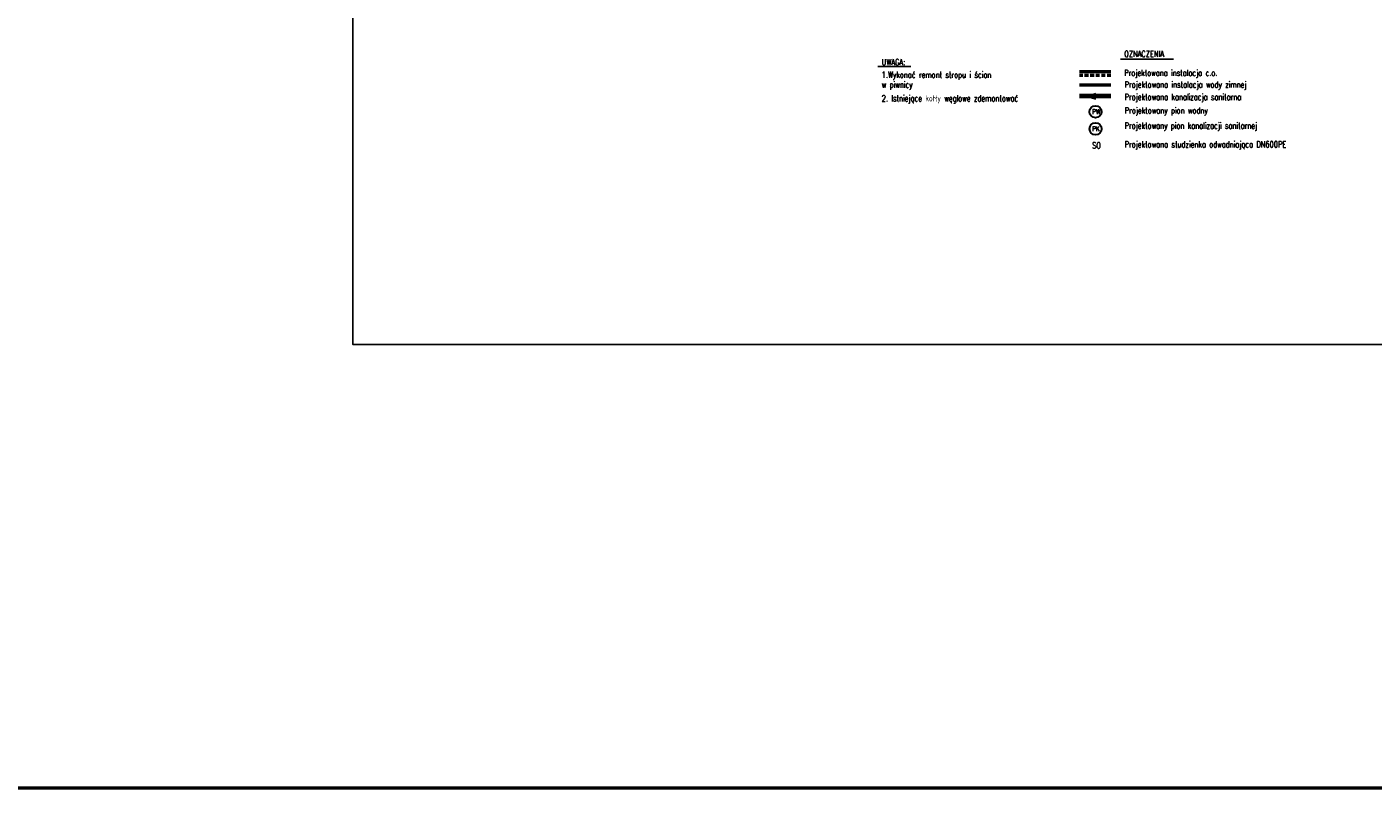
# Model space of a CAD drawing. Header units: millimetres. Extents: x 309006 to 595006, y -33000 to 67000.
# Tile 38 of 55: x 509143 to 563797, y -33000 to -2117. Entities that reach past the tile are written whole.
import ezdxf

# ---------------------------------------------------------------- set-up
doc = ezdxf.new("R2010")
doc.units = ezdxf.units.MM
doc.header["$MEASUREMENT"] = 0
doc.linetypes.add('DASHED', pattern=[19.05, 12.7, -6.35])
for name, color, linetype, lineweight in [('PU_ciepla', 1, 'DASHED', 50), ('PU_kan', 32, 'Continuous', 70), ('PU_opis', 3, 'Continuous', 25), ('PU_opisy_wk', 3, 'Continuous', 25), ('PU_zimna', 4, 'Continuous', 50)]:
    doc.layers.add(name, color=color, linetype=linetype, lineweight=lineweight)
doc.styles.add('8', font='simplex.shx', dxfattribs={"width": 0.75})

msp = doc.modelspace()

# ---------------------------------------------------------------- hatches: boundary and pattern name
at = {"layer": 'PU_kan'}
msp.add_hatch(color=256, dxfattribs=at).paths.add_polyline_path([(552555, -4984), (552555, -4928.5), (552555, -4873), (552377.7, -4928.5)])

# ---------------------------------------------------------------- linework, layer by layer
at = {"layer": 'PU_ciepla', "linetype": 'Continuous'}
msp.add_line((553152.3, -3940.8, 95.7), (551876.8, -3940.8, 95.7), dxfattribs=at)
at = {"layer": 'PU_ciepla', "ltscale": 12}
msp.add_line((553152.3, -4080.8, 95.7), (551876.8, -4080.8, 95.7), dxfattribs=at)
at = {"layer": 'PU_kan'}
for p, q in [((552377.7, -4928.5, 95.7), (552555, -4873, 95.7)), ((552555, -4873, 95.7), (552555, -4928.5, 95.7)), ((553152.3, -4928.5, 95.7), (551876.8, -4928.5, 95.7)), ((552377.7, -4928.5, 95.7), (552555, -4984, 95.7)), ((552555, -4984, 95.7), (552555, -4928.5, 95.7))]:
    msp.add_line(p, q, dxfattribs=at)
at = {"layer": 'PU_opis'}
msp.add_lwpolyline([(522370.3, 32600), (577970.3, 32600), (577970.3, -15000), (522370.3, -15000)], close=True, dxfattribs=at)
at = {"layer": 'PU_opisy_wk'}
for p, q in [((543695.8, -3722.5), (545025.8, -3722.5)), ((553539.8, -3420), (555696.6, -3420))]:
    msp.add_line(p, q, dxfattribs=at)
at = {"layer": 'PU_opisy_wk', "color": 1, "lineweight": 50}
msp.add_lwpolyline([(309005.8, 67000), (595005.8, 67000), (595005.8, -33000), (309005.8, -33000)], close=True, dxfattribs=at)
at = {"layer": 'PU_opisy_wk', "linetype": 'ByBlock', "lineweight": 30}
for centre in [(552528.5, -5556.9), (552530.6, -6252)]:
    msp.add_circle(centre, 245, dxfattribs=at)
at = {"layer": 'PU_zimna'}
msp.add_line((553152.3, -4479.7, 95.7), (551876.8, -4479.7, 95.7), dxfattribs=at)

# ---------------------------------------------------------------- texts
at = {"layer": 'PU_opisy_wk', "linetype": 'ByBlock', "style": '8', "width": 0.75}
for s, p in [('OZNACZENIA', (553693.8, -3335.3)), ('UWAGA:', (543845.5, -3672.5)), ('w piwnicy', (543845.5, -4581.5)), ('1.Wykonać remont stropu i ścian', (543845.5, -4181.8)), ('Projektowana instalacja c.o.', (553693.8, -4104.7)), ('Projektowana instalacja wody zimnej', (553708.9, -4580.1)), ('2. Istniejące kotły węglowe zdemontować', (543845.5, -5139.7)), ('Projektowana kanalizacja sanitarna', (553708.9, -5084.4)), ('Projektowany pion wodny', (553715.5, -5631.3)), ('Projektowany pion kanalizacji sanitarnej ', (553708.9, -6246.8)), ('Projektowana studzienka odwadniająca DN600PE', (553708.9, -7006.6))]:
    msp.add_text(s, height=250, dxfattribs=at).set_placement(p)
at = {"layer": 'PU_opisy_wk', "linetype": 'ByBlock', "lineweight": 30, "style": '8'}
for s, height, width, p in [('PW', 200, 0.75, (552384.6, -5656.9)), ('PK', 200, 0.75, (552386.8, -6352)), ('SO', 250, 0.7, (552393.6, -7050.2))]:
    msp.add_text(s, height=height, dxfattribs=dict(at, width=width)).set_placement(p)

doc.saveas('drawing.dxf')
